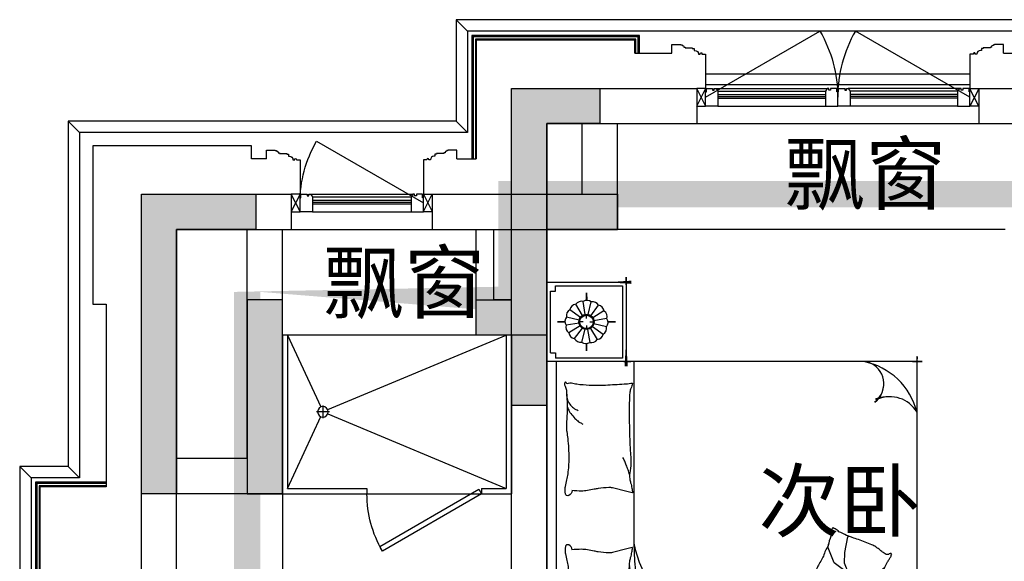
# Model space of a CAD drawing. Header units: millimetres. Extents: x 296296 to 297283, y 219875 to 220035.
# Tile 134 of 256: x 296855.63 to 296861.22, y 220018.97 to 220022.04. Entities that reach past the tile are written whole.
import ezdxf

# ---------------------------------------------------------------- set-up
doc = ezdxf.new("R2010")
doc.units = ezdxf.units.MM
doc.linetypes.add('185洋房-边套（报建版）-旧规$0$洋房户型$0$CONTINOUS', pattern=[0])
doc.linetypes.add('185洋房-边套（报建版）-旧规$0$洋房户型$0$XU-140-SF-N1$0$DASH', pattern=[0.35, 0.25, -0.1])
doc.layers.add('面积-计容-住宅-1', color=1, linetype='Continuous', lineweight=0)
doc.styles.get("Standard").update_dxf_attribs({"font": 'arial.ttf'})

# ---------------------------------------------------------------- blocks, each defined once
blk = doc.blocks.new('wy53eu64i765i57i78i')
for points in [[(952174.854933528, 192158.4376811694), (952174.854933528, 191558.4369128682), (951774.8551960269, 191558.4369128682), (951774.8551350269, 191758.4376811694), (951974.8548928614, 191758.4376811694), (951974.854811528, 192358.4376811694), (952574.855165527, 192358.4376835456), (952574.855165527, 192158.4376835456)], [(950474.8552037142, 190658.4377331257), (950674.8552037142, 190658.4377331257), (950674.8552037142, 191758.4377331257), (950474.8552037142, 191758.4377331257)]]:
    blk.add_hatch(color=253).paths.add_polyline_path(points)
at = {"color": 253}
for points in [[(952174.854933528, 192158.4376811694), (952174.854933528, 191558.4369128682), (951774.8551960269, 191558.4369128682), (951774.8551350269, 191758.4376811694), (951974.8548928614, 191758.4376811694), (951974.854811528, 192358.4376811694), (952574.855165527, 192358.4376835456), (952574.855165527, 192158.4376835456), (952174.854933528, 192158.4376811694)], [(950474.8552037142, 190658.4377331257), (950674.8552037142, 190658.4377331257), (950674.8552037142, 191758.4377331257), (950474.8552037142, 191758.4377331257)]]:
    blk.add_lwpolyline(points, close=True, dxfattribs=at)
blk = doc.blocks.new('sayea5yuteaytuytrauyt')
h = blk.add_hatch()
h.set_pattern_fill('钢筋混凝土', color=253, scale=100)
h.set_pattern_definition([(45, (0, 0), (-176.7766952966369, 176.7766952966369), []), (49.99999999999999, (0, 0), (717.2601826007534, -62.75213498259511), [75, -825]), (355, (0, 0), (-138.751333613, 752.1921337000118), [60, -660]), (100.4514, (59.77168, -5.22934), (578.5093817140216, 689.4395420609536), [63.74019000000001, -701.142112]), (46.1842, (0, 200), (1067.241048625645, -165.5190143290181), [112.5, -1237.5]), (96.63560000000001, (88.936745, 186.206693), (934.6627055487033, 974.1178709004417), [95.610288, -1051.713]), (351.1842, (0, 200), (934.6619451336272, 974.1186009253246), [90, -990]), (21, (100, 150), (596.9070521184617, -402.6188906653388), [75, -825]), (326.0000000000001, (100, 150), (243.3153319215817, 725.150045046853), [60, -660]), (71.4514, (149.742233, 116.448394), (840.22262858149, 322.5304967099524), [63.74019000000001, -701.142112]), (37.5, (0, 0), (12.15985531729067, 332.8938538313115), [0, -652, 0, -670, 0, -662.5]), (7.5, (0, 0), (263.0695374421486, 394.4117118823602), [0, -382, 0, -637, 0, -252.5]), (327.5, (-223, 0), (533.822436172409, -22.55487173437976), [0, -250, 0, -780, 0, -1035]), (317.5, (-323, 0), (583.1861693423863, 100.1049823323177), [0, -325, 0, -518, 0, -735])])
h.paths.add_polyline_path([(1007424.854593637, 89058.43775986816), (1007424.854593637, 87258.43856486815), (1007174.854593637, 87258.43856486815), (1007174.854593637, 89058.43775986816)])
h.paths.add_polyline_path([(1021574.855280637, 89058.43775986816), (1021574.855280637, 87258.43856486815), (1021324.855280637, 87258.43856486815), (1021324.855280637, 89058.43775986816)])
h.paths.add_polyline_path([(989374.8548266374, 89058.43775186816), (989374.8548266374, 87258.43815686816), (989124.8548266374, 87258.43815686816), (989124.8548266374, 89058.43775186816)])
h.paths.add_polyline_path([(1039624.855051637, 89058.43775186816), (1039624.855051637, 87258.43815686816), (1039374.855051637, 87258.43815686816), (1039374.855051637, 89058.43775186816)])
h.paths.add_polyline_path([(1014474.854936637, 87858.43815686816), (1014474.854936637, 84858.43816086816), (1014274.854936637, 84858.43816086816), (1014274.854936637, 87858.43815686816)])
h.paths.add_polyline_path([(1044574.854944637, 92958.43692786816), (1044574.854944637, 91158.43691286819), (1044374.854944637, 91158.43691286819), (1044374.854944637, 92758.43691286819), (1044074.854822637, 92758.43691286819), (1044074.854822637, 92958.43691286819)])
h.paths.add_polyline_path([(984374.8549336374, 92758.43691286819), (984374.8549336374, 91158.43691286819), (984174.8549336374, 91158.43691286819), (984174.8548116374, 92958.43691286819), (984674.8550556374, 92958.43691286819), (984674.8550556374, 92758.43691286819)])
h.paths.add_polyline_path([(1027974.850721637, 92758.43691286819), (1027974.850721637, 91258.40206186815), (1027774.850721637, 91258.40206186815), (1027774.850721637, 92958.43691286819), (1028324.850721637, 92958.43691286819), (1028324.850721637, 92758.43691286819)])
h.paths.add_polyline_path([(1000974.859155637, 92958.43691286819), (1000974.859155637, 91258.40206186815), (1000774.859155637, 91258.40206186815), (1000774.859155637, 92758.43691286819), (1000424.859155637, 92758.43691286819), (1000424.859155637, 92958.43691286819)])
h.paths.add_polyline_path([(1033174.859613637, 92958.43691286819), (1033174.859613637, 91258.40205786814), (1032974.859613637, 91258.40205786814), (1032974.859613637, 92758.43691286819), (1032624.859613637, 92758.43691286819), (1032624.859613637, 92958.43691286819)])
h.paths.add_polyline_path([(995774.8502636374, 92758.43691286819), (995774.8502636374, 91258.40205786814), (995574.8502636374, 91258.40205786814), (995574.8502636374, 92958.43691286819), (996124.8502636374, 92958.43691286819), (996124.8502636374, 92758.43691286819)])
h.paths.add_polyline_path([(1014874.854936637, 80258.43772586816), (1014874.854936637, 80058.43772586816), (1014274.854936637, 80058.43772586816), (1014274.854936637, 81858.43772586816), (1014474.854936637, 81858.43772586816), (1014474.854936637, 80258.43772586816)])
h.paths.add_polyline_path([(1046674.855165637, 92358.43775186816), (1046674.855165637, 90658.43777086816), (1046474.855165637, 90658.43777086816), (1046474.855165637, 92158.43775186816), (1046024.855051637, 92158.43775186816), (1046024.855051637, 92358.43775186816)])
h.paths.add_polyline_path([(982274.8547116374, 92158.43775186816), (982274.8547116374, 90658.43777086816), (982074.8547116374, 90658.43777086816), (982074.8547116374, 92358.43775186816), (982724.8548266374, 92358.43775186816), (982724.8548266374, 92158.43775186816)])
h.paths.add_polyline_path([(1042874.855566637, 80058.43772586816), (1042874.855604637, 79458.43791586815), (1042074.855596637, 79458.43791586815), (1042074.855596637, 79658.43791586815), (1042674.855566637, 79658.43791586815), (1042674.855528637, 80258.43772586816), (1043624.855539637, 80258.43772586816), (1043624.855539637, 80058.43772586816)])
h.paths.add_polyline_path([(1010674.855341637, 80058.43772586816), (1010674.855379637, 79458.43791586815), (1009874.855367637, 79458.43791586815), (1009874.855367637, 79658.43791586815), (1010474.855341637, 79658.43791586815), (1010474.855303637, 80258.43772586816), (1011424.855310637, 80258.43772586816), (1011424.855310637, 80058.43772586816)])
h.paths.add_polyline_path([(1018874.854505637, 79658.43791586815), (1018874.854505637, 79458.43791586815), (1018074.854498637, 79458.43791586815), (1018074.854536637, 80058.43772586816), (1017324.854563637, 80058.43772586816), (1017324.854563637, 80258.43772586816), (1018274.854536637, 80258.43773286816), (1018274.854536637, 79658.43791586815)])
h.paths.add_polyline_path([(986674.8542806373, 79658.43791586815), (986674.8542806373, 79458.43791586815), (985874.8542736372, 79458.43791586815), (985874.8543116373, 80058.43772586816), (985124.8543376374, 80058.43772586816), (985124.8543376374, 80258.43772586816), (986074.8543116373, 80258.43773286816), (986074.8543116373, 79658.43791586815)])
h.paths.add_polyline_path([(1016574.855280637, 92758.43691286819), (1016574.855280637, 91158.43691286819), (1016374.855280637, 91158.43691286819), (1016374.855280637, 92158.43775186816), (1016074.855051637, 92158.43775186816), (1016074.855051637, 92358.43775186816), (1016374.855280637, 92358.43775186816), (1016374.855280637, 92958.43691286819), (1016874.855280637, 92958.43691286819), (1016874.855280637, 92758.43691286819)])
h.paths.add_polyline_path([(1012374.854593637, 92158.43775186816), (1012374.854593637, 91158.43691286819), (1012174.854593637, 91158.43691286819), (1012174.854593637, 92758.43691286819), (1011874.854593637, 92758.43691286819), (1011874.854593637, 92958.43691286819), (1012374.854593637, 92958.43691286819), (1012374.854593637, 92358.43775186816), (1012674.854826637, 92358.43775186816), (1012674.854826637, 92158.43775186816)])
h.paths.add_polyline_path([(1031699.854631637, 87258.43614286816), (1031699.854631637, 86658.43778686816), (1029249.854215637, 86658.43778686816), (1029249.854215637, 87258.43614286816), (1029449.854215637, 87258.43614286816), (1029449.854215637, 86858.43778286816), (1031499.854631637, 86858.43778286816), (1031499.854631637, 87258.43614286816)])
h.paths.add_polyline_path([(999499.8556616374, 87258.43614286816), (999499.8556616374, 86658.43778686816), (997049.8552426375, 86658.43778686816), (997049.8552426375, 87258.43614286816), (997249.8552426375, 87258.43614286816), (997249.8552426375, 86858.43778286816), (999299.8556616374, 86858.43778286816), (999299.8556616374, 87258.43614286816)])
h.paths.add_polyline_path([(1029449.854215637, 89158.43772886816), (1029449.854215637, 88743.43829786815), (1029249.854215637, 88743.43829786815), (1029249.854215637, 89358.43772886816), (1031699.854631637, 89358.43772886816), (1031699.854631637, 88743.43913286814), (1031499.854631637, 88743.43913286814), (1031499.854631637, 89158.43772886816)])
h.paths.add_polyline_path([(999499.8556616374, 89358.43772886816), (999499.8556616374, 88743.43829786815), (999299.8556616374, 88743.43829786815), (999299.8556616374, 89158.43772886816), (997249.8552426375, 89158.43772886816), (997249.8552426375, 88743.43913286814), (997049.8552426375, 88743.43913286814), (997049.8552426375, 89358.43772886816)])
h.paths.add_polyline_path([(1026174.845110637, 92958.43691286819), (1026174.845110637, 90058.43717586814), (1025974.845110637, 90058.43717586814), (1025974.845110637, 92758.43691286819), (1025574.850809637, 92758.43691286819), (1025574.850809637, 92958.43691286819)])
h.paths.add_polyline_path([(1002774.864763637, 92758.43691286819), (1002774.864763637, 90058.43717586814), (1002574.864763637, 90058.43717586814), (1002574.864763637, 92958.43691286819), (1003174.859068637, 92958.43691286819), (1003174.859068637, 92758.43691286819)])
h.paths.add_polyline_path([(993974.8547306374, 92958.43691686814), (993974.8547306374, 90058.44779286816), (993774.8547306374, 90058.44779286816), (993774.8547306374, 92758.43691286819), (993374.8515306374, 92758.43691286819), (993374.8515306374, 92958.43691286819)])
h.paths.add_polyline_path([(1034974.855142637, 92758.43691286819), (1034974.855142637, 90058.44779286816), (1034774.855142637, 90058.44779286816), (1034774.855142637, 92958.43691686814), (1035374.858343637, 92958.43691286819), (1035374.858343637, 92758.43691286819)])
h.paths.add_polyline_path([(1046674.855165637, 83408.43776386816), (1046674.855165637, 80058.43772586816), (1046074.855165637, 80058.43772586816), (1046074.855165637, 80258.43772586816), (1046474.855165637, 80258.43772586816), (1046474.855165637, 83408.43776386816)])
h.paths.add_polyline_path([(982674.8547116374, 80258.43772586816), (982674.8547116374, 80058.43772586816), (982074.8547116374, 80058.43772586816), (982074.8547116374, 83408.43776386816), (982274.8547116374, 83408.43776386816), (982274.8547116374, 80258.43772586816)])
h.paths.add_polyline_path([(1001674.854280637, 89358.43772886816), (1001674.854280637, 86658.43778686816), (1001474.854280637, 86658.43778686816), (1001474.854280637, 89158.43772886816), (1000774.859155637, 89158.43772886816), (1000774.859155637, 89358.43772886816)])
h.paths.add_polyline_path([(1027274.855596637, 89158.43772886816), (1027274.855596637, 86658.43778686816), (1027074.855596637, 86658.43778686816), (1027074.855596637, 89358.43772886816), (1027974.850721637, 89358.43772886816), (1027974.850721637, 89158.43772886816)])
h.paths.add_polyline_path([(995074.8548266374, 89158.43772886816), (995074.8548266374, 86658.43778686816), (994874.8548266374, 86658.43778686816), (994874.8548266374, 89358.43772886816), (995774.8502636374, 89358.43772886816), (995774.8502636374, 89158.43772886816)])
h.paths.add_polyline_path([(1033874.855051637, 89358.43772886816), (1033874.855051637, 86658.43778686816), (1033674.855051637, 86658.43778686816), (1033674.855051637, 89158.43772886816), (1032974.859613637, 89158.43772886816), (1032974.859613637, 89358.43772886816)])
h.paths.add_polyline_path([(989374.8548266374, 92958.43691286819), (989374.8548266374, 92158.43691286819), (988974.8548266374, 92158.43691286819), (988974.8548266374, 92958.43691286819)])
h.paths.add_polyline_path([(1007574.854593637, 92958.43691286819), (1007574.854593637, 92158.43691286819), (1007174.854593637, 92158.43691286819), (1007174.854593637, 92958.43691286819)])
h.paths.add_polyline_path([(995074.8548266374, 79658.43738986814), (995074.8548266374, 79258.43738986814), (994374.8548266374, 79258.43738986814), (994374.8548266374, 79658.43738986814)])
h.paths.add_polyline_path([(1002174.854280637, 79658.43738986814), (1002174.854280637, 79258.43738986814), (1001474.854280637, 79258.43738986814), (1001474.854280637, 79658.43738986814)])
h.paths.add_polyline_path([(1027274.855596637, 79658.43738986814), (1027274.855596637, 79258.43738986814), (1026574.855596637, 79258.43738986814), (1026574.855596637, 79658.43738986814)])
h.paths.add_polyline_path([(1034374.855051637, 79658.43738986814), (1034374.855051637, 79258.43738986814), (1033674.855051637, 79258.43738986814), (1033674.855051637, 79658.43738986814)])
h.paths.add_polyline_path([(1039774.855051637, 92958.43691286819), (1039774.855051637, 92158.43691286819), (1039374.855051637, 92158.43691286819), (1039374.855051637, 92958.43691286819)])
h.paths.add_polyline_path([(1021574.855280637, 92958.43691286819), (1021574.855280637, 92158.43691286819), (1021174.855280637, 92158.43691286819), (1021174.855280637, 92958.43691286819)])
at = {"color": 253}
for points in [[(984374.8549336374, 92758.43691286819), (984374.8549336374, 91158.43691286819), (984174.8549336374, 91158.43691286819), (984174.8548116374, 92958.43691286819), (984674.8550556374, 92958.43691286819), (984674.8550556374, 92758.43691286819), (984374.8549336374, 92758.43691286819)], [(982274.8547116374, 92158.43775186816), (982274.8547116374, 90658.43777086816), (982074.8547116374, 90658.43777086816), (982074.8547116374, 92358.43775186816), (982724.8548266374, 92358.43775186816), (982724.8548266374, 92158.43775186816), (982274.8547116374, 92158.43775186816)]]:
    blk.add_lwpolyline(points, close=True, dxfattribs=at)
blk = doc.blocks.new('4uyh5uj6kj67j75rykjtuk7tsik76ykj')
at = {"color": 253}
for s, p in [('飘窗', (810721, 434306)), ('飘窗', (808105.0000000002, 433690)), ('次卧', (810575.5, 432449))]:
    blk.add_text(s, height=337.5886524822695, dxfattribs=at).set_placement(p)
blk = doc.blocks.new('185洋房-边套（报建版）-旧规$0$洋房户型$0$11A$C643C1FD2')
at = {"color": 253}
for points in [[(28.00162752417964, 342.6770962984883, -0.2633679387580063), (0.0515171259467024, 361.4657623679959, -0.494818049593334), (9.22300753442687, 380.2089987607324, -0.049224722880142), (26.89366485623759, 381.9528907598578, -0.0368308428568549), (50.53589313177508, 380.2089987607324, -0.0318926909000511), (88.513958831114, 372.0737317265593, 0.0357819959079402), (122.4282498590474, 365.0841070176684, 0.0329412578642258), (212.0899194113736, 359.1705537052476, 0.0265644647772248), (323.3170857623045, 365.0841070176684, 0.0179054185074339), (360.8313586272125, 370.4487565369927, -0.0333974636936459), (381.0393698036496, 372.7026747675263, -0.0320396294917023), (418.1219118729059, 371.9701745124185, 0.018441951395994), (482.4437609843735, 368.9494421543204, 0.0108372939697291), (547.20722402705, 369.7023622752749, 0.0146238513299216), (595.1154809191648, 372.7026747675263, 0.1112493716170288), (617.6622878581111, 380.009099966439, -0.1537083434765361), (634.5505437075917, 383.9622313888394, -0.0764444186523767), (641.9869964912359, 382.2391803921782, -0.215512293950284), (643.9398537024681, 380.2089987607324, -0.5858582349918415), (641.2773915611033, 377.1638927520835, 0.3634893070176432), (636.428366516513, 374.5792910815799, 0.1917162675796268), (636.3710470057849, 363.0441536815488, -0.1296753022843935), (638.3061893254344, 346.4303289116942, -0.0173502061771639), (635.3064320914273, 329.6262630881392, 0.0193256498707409), (632.6727208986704, 314.5282753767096, 0.0188175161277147), (626.0583722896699, 246.1461785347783, 0.0218280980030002), (625.1612337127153, 186.9199199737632, 0.0062041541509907), (626.5468691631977, 153.0692459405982, 0.0019630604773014), (632.6727208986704, 46.17539165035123, 0.0283408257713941), (636.9498540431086, 10.04676229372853, -0.1170135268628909), (636.428366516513, 1.137023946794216, -0.3660599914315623), (634.9992988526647, 0.2057491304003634, -0.0397304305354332), (621.4055880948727, 3.013640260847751, -0.0483088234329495), (607.6671159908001, 8.49546699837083, 0.0629807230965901), (596.9933037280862, 12.39658056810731, 0.0405796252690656), (573.5959727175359, 15.7771522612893, 0.0143450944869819), (506.85604535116, 18.02642949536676, 0.0054844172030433), (381.4113608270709, 17.27782013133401, 0.0071527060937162), (285.2684470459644, 14.27319686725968, 0.0087615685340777), (242.7241944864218, 11.586396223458, -0.0081531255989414), (197.0090114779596, 8.643489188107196, -0.062510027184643), (139.879690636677, 13.04411358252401, 0.078669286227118), (94.29284231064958, 15.08410701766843, 0.0478250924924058), (71.93141105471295, 10.36764307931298, -0.0344939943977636), (41.1465831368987, 3.013640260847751, -0.0235713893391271), (15.81139786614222, -8.1299222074e-06, -0.5102284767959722), (14.85667191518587, 1.137023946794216), (22.36815910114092, 31.16260241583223), (43.02460189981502, 113.7327313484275, 0.0730409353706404), (44.97563112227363, 133.3135636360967, 0.0233051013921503), (39.26876032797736, 194.4262439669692, 0.0182988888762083), (35.19884174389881, 217.2706755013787, -0.0109698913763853), (27.85368260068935, 255.2657693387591, -0.0422811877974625), (24.94686314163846, 289.579173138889, -0.0272005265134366), (27.85368260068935, 342.9727865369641)], [(501.8616993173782, 368.8804882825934, 0.0278421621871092), (478.0799251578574, 358.2673156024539, 0.0486850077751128), (465.5431597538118, 350.1835615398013, 0.0236664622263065), (437.6198862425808, 325.8245057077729, 0.0312234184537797), (418.5966097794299, 305.1453350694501, 0.0468009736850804), (413.4886008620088, 297.4792006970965, 0.023190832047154), (405.4516541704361, 280.7496055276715)], [(583.8483481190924, 374.5792910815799, 0.0881531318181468), (549.3185234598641, 371.0355364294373, 0.0881531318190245), (518.1231781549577, 355.8132692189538, 0.0775471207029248), (496.4769416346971, 334.2011149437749, 0.077547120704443), (482.4437609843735, 307.0218101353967)], [(118.3913605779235, 15.79728258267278, 0.0097294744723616), (145.6801728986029, 24.82911724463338, 0.009729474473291), (172.5969230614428, 34.91583502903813, 0.0079705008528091), (194.3418602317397, 43.95450188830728, 0.0079705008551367), (215.7876314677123, 53.68171564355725)]]:
    blk.add_lwpolyline(points, format="xyb", dxfattribs=at)
blk = doc.blocks.new('185洋房-边套（报建版）-旧规$0$洋房户型$0$11A$C5A527934')
at = {"color": 253}
for p, q in [((122.7863028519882, 492.3297854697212), (194.0422210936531, 398.7701386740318)), ((469.082148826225, 493.1734273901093), (467.2889541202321, 399.6312042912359)), ((194.0422210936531, 398.7701386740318), (261.6452530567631, 281.4336128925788)), ((347.0384173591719, 320.5457457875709), (364.8287260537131, 400.5479455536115)), ((467.2889541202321, 399.6312042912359), (490.5114477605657, 289.7861020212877)), ((592.6898554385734, 326.9167924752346), (677.8384109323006, 360.9532905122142)), ((677.8384109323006, 360.9532905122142), (699.5126560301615, 357.8590980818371)), ((261.6452530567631, 281.4336128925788), (277.656460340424, 231.6545115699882)), ((329.248285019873, 268.9888375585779), (347.0384173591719, 320.5457457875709)), ((490.5114477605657, 289.7861020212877), (530.7634408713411, 243.3727071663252)), ((530.7634408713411, 243.3727071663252), (592.6898554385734, 326.9167924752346)), ((69.51041293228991, 247.6549006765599), (37.09750266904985, 229.6184736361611)), ((162.0198065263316, 260.0996760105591), (69.51041293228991, 247.6549006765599)), ((277.656460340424, 231.6545115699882), (162.0198065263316, 260.0996760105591)), ((277.656460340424, 231.6545115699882), (233.1808649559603, 174.7640555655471)), ((277.656460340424, 231.6545115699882), (329.248285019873, 268.9888375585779)), ((277.656460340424, 231.6545115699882), (288.2512753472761, 146.9533973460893)), ((363.562474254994, 226.3543945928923), (318.6659118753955, 193.8651198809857)), ((530.7634408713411, 243.3727071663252), (363.562474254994, 226.3543945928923)), ((530.7634408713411, 243.3727071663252), (502.8965543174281, 169.1111991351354)), ((530.7634408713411, 243.3727071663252), (591.1416068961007, 268.1265008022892)), ((591.1416068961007, 268.1265008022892), (653.0678451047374, 265.0323083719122)), ((653.0678451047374, 265.0323083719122), (741.3128976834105, 249.5610920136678)), ((741.3128976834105, 249.5610920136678), (744.2826452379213, 243.7632998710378)), ((233.1808649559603, 174.7640555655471), (174.4729873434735, 132.0963089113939)), ((318.6659118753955, 193.8651198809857), (307.8287011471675, 186.1295117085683)), ((502.8965543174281, 169.1111991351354), (521.4744786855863, 94.8498182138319)), ((174.4729873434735, 132.0963089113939), (90.85874809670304, 132.0963089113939)), ((289.9070901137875, 133.7158508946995), (300.5571840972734, 48.57280439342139)), ((521.4744786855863, 94.8498182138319), (569.7114051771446, 38.53747242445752))]:
    blk.add_line(p, q, dxfattribs=at)
blk.add_lwpolyline([(405.0356356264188, 391.5003112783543, -0.0256263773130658), (394.5934741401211, 394.0405346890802, -0.0108003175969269), (278.209239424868, 431.5106167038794, -0.0045599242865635), (199.4338971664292, 459.5707737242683, -0.0112502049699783), (167.8769151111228, 471.9491266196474, -0.0693939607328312), (150.9364112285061, 481.9861399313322, 0.0797562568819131), (135.9971100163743, 490.4264496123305, 0.1063994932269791), (122.7863028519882, 492.3297854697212, 0.3286420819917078), (119.1773717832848, 489.2655320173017, 0.2995467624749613), (121.3153486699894, 483.4137400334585, -0.1899166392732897), (126.2542959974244, 475.4833428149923, -0.0335175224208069), (127.3176843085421, 466.2475801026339, -0.0756271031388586), (126.8906863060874, 462.1304654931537, -0.0534886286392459), (124.2209201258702, 455.063051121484, -0.0178378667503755), (113.3135905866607, 435.2732662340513, -0.0383935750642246), (97.84424402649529, 413.4275901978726, 0.0595290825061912), (88.45066338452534, 398.9000875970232, 0.0359425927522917), (78.95537845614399, 375.3470172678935, 0.011245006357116), (55.85925023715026, 297.6302435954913, 0.0062027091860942), (46.61283075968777, 262.009805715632, -0.010783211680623), (41.10622010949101, 241.5682398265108, -0.0194848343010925), (37.09750266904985, 229.6184736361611, -0.0050616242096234), (19.43351800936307, 184.4461909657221, -0.1013919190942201), (4.367418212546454, 161.6979340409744, 0.2237680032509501), (2.24386440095e-05, 149.6127858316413, 0.2555795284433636), (2.805489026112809, 145.4583129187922, 0.0815627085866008), (16.92475666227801, 140.8788286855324, 0.0718052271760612), (32.32184490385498, 140.7632261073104, -0.0699853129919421), (48.11559286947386, 140.7018463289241, -0.0354599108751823), (101.6783004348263, 129.0320565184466, -0.0294323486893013), (163.8247328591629, 106.7504570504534, -0.0015539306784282), (193.8273851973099, 93.84524431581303, 0.0015200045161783), (224.4987916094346, 80.64991030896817, 0.004735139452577), (256.237719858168, 67.46336765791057, -0.0038204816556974), (295.604757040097, 51.19196171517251, -0.2960011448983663), (315.3198151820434, 22.10359100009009, 0.6497743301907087), (334.6137799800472, 13.98520612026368, 0.0231899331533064), (338.6621444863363, 18.15789371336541, -0.0288000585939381), (341.960333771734, 21.48196777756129, -0.0057266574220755), (347.8876233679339, 26.68343014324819, 0.0043580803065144), (355.6948428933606, 33.49688085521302, 0.0275279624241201), (370.9950301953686, 48.67188713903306, 0.0462141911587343), (378.6929041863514, 58.96571177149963, 0.194121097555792), (381.2113511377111, 73.97301234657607, -0.1337189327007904), (382.2652226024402, 95.61669339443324, -0.0057790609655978), (388.9653815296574, 115.431317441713, -0.0088817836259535)], format="xyb", dxfattribs=at)
blk.add_lwpolyline([(770.2698468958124, 299.0561550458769, 0.1013919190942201), (787.0352203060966, 320.5827156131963, -0.2237680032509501), (792.3160632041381, 332.2975630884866, -0.2555795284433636), (789.8372789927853, 336.6548462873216, -0.0815627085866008), (776.1105519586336, 342.3030636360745, -0.0718052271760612), (760.7676185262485, 343.5984725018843, 0.0699853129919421), (745.0250362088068, 344.8702209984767, 0.0354599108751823), (692.5143547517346, 360.6111221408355, 0.0294323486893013), (632.2585668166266, 387.5905357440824, 0.0015539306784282), (603.3333250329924, 402.757409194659, -0.0015200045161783), (573.7635334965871, 418.2648087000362, -0.004735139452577), (543.1286866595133, 433.8452654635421, 0.0038204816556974), (505.1246174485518, 453.0861851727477, 0.2960011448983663), (487.6971029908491, 483.6000929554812, 0.265444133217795), (469.082148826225, 493.1734273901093, -0.0231899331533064), (464.7258680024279, 489.3233112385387, 0.0288000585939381), (461.1825995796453, 486.2618132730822, 0.0057266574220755), (454.8740680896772, 481.5299634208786, -0.0043580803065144), (446.5675822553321, 475.3349589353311, -0.0275279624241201), (430.149279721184, 461.3773126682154, -0.0462141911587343), (421.6850562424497, 451.7037915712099, -0.194121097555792), (418.0237477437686, 436.9336708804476, 0.1337189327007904), (415.3140452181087, 415.4344363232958, 0.0115049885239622), (398.5551213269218, 377.3189803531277, 0.0088817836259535), (374.8533441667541, 328.8747350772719, 0.0124257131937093), (341.4359616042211, 267.358714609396, -0.0336123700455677), (330.0450882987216, 244.0923795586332), (309.3242681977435, 193.4073047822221), (293.3396342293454, 154.3073867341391, 0.2243410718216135), (280.2644931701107, 142.336453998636, -0.7227715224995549), (280.1118582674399, 134.362428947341, -0.1035130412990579), (283.475598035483, 133.9159818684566, 0.0534647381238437), (289.9907356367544, 133.7042395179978, 0.0301092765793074), (310.7412826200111, 129.5083340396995, -0.0314364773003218), (330.6279829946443, 125.5419687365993, -0.0532399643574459), (344.2355694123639, 125.1658530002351, 0.0551795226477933), (357.3661006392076, 124.7520930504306, 0.0562710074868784), (380.1486569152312, 118.8334074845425, 0.0108003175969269), (493.3185365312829, 72.55300682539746, 0.0045599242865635), (569.7114051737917, 38.53747242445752, 0.0112502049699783), (600.2267866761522, 23.7767736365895, 0.0693939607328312), (616.3481453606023, 12.47084147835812, -0.0797562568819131), (630.5965715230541, 2.91030277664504, -0.1063994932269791), (643.622630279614, -7.6228861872e-06, -0.3286420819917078), (647.45581179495, 2.778616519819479, -0.2995467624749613), (645.7726487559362, 8.777064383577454, 0.1899166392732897), (641.4560746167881, 17.06268979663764, 0.0335175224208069), (641.103711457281, 26.35278924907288, 0.0756271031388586), (641.8450193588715, 30.42506412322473, 0.0534886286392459), (645.0486305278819, 37.26705745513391, 0.0178378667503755), (657.4407085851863, 56.16260785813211, 0.0383935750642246), (674.5389620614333, 76.75833489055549, -0.0595290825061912), (685.0184041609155, 90.52310813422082, -0.0359425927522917), (696.2910374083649, 113.2791029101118, -0.011245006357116), (725.2760093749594, 188.9969967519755, -0.0062027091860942), (737.2254412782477, 223.8039349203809, 0.010783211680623), (744.2826452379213, 243.7632998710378, 0.0194848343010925), (749.1954882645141, 255.370655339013, 0.0050616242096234)], format="xyb", close=True, dxfattribs=at)
blk = doc.blocks.new('185洋房-边套（报建版）-旧规$0$洋房户型$0$11cdx床头灯2.0')
at = {"color": 253}
for p, q in [((-6.675826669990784, 42.33230819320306), (-18.26673075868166, 115.8317782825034)), ((0, 121.9930754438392), (0, 164.8358911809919)), ((10.03221337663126, 41.66468136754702), (27.45064381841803, 114.0049844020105)), ((-34.65398450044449, 25.21293987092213), (-94.82196508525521, 68.98890669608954)), ((-22.36753262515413, 36.55522483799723), (-61.20316116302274, 100.0242339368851)), ((25.21293987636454, 34.65398449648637), (68.98890671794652, 94.82196510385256)), ((36.55522483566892, 22.36753262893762), (100.0242339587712, 61.20316118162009)), ((-121.9930754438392, 0), (-164.8358911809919, 0)), ((-41.66468137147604, 10.0322133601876), (-114.0049843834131, 27.45064379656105)), ((-19.46074865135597, 0), (-38.24746614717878, 0)), ((0, 19.46074865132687), (0, 38.24746614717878)), ((19.46074865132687, 0), (38.24746614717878, 0)), ((42.33230819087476, 6.675826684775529), (115.8317783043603, 18.26673077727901)), ((121.9930754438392, 0), (164.8358911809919, 0)), ((-42.33230818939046, -6.675826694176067), (-115.831778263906, -18.26673078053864)), ((-36.55522482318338, -22.36753264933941), (-100.0242339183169, -61.20316118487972)), ((-25.21293984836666, -34.65398451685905), (-68.9889066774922, -94.82196510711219)), ((-27.26200928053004, -114.0502396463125), (-9.963274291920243, -41.68122052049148)), ((0, -19.46074865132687), (0, -38.24746614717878)), ((18.72336690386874, -113.8760766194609), (6.952890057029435, -42.28768495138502)), ((62.58618011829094, -99.16473352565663), (22.87297582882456, -36.24110863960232)), ((34.65398451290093, -25.21293985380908), (96.00410843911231, -67.33413310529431)), ((41.66468137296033, -10.03221335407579), (114.3802456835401, -25.8424789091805)), ((0, -121.9930754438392), (0, -164.8358911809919))]:
    blk.add_line(p, q, dxfattribs=at)
for points in [[(0, 164.8358911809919), (0, 121.9930754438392)], [(-164.8358911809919, 0), (-121.9930754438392, 0)], [(164.8358911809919, 0), (122.0982539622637, -1.711093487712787)], [(0, -164.8358911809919), (0, -121.9930754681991)]]:
    blk.add_lwpolyline(points, dxfattribs=at)
for radius in [42.85546614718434, 38.24746614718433]:
    blk.add_circle((0, 0), radius, dxfattribs=at)
for centre, start, end in [((-28.32740078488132, 77.05201628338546), 75.48094052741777, 145.0444984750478), ((3.315424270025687, 82.02720775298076), 52.98094052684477, 122.5444984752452), ((34.45350603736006, 74.51450042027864), 30.48094052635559, 100.0444984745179), ((-74.51450040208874, 34.45350601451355), 120.4809405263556, 190.0444984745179), ((-55.65763585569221, 60.34635381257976), 97.98094052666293, 167.5444984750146), ((60.34635383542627, 55.6576358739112), 7.980940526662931, 77.54449847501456), ((77.05201630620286, 28.32740080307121), 345.4809405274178, 55.04449847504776), ((-82.02720773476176, 3.315424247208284), 142.9809405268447, 212.5444984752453), ((82.02720777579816, -3.315424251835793), 322.9809405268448, 32.54449847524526), ((-77.05201626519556, -28.32740080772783), 165.4809405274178, 235.0444984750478), ((74.51450044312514, -34.45350601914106), 300.4809405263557, 10.04449847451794), ((-60.34635379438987, -55.65763587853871), 187.9809405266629, 257.5444984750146), ((-34.45350599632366, -74.51450042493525), 210.4809405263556, 280.044498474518), ((28.32740082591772, -77.05201628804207), 255.4809405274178, 325.0444984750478), ((55.65763589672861, -60.34635381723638), 277.9809405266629, 347.5444984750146), ((-3.31542422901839, -82.02720775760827), 232.9809405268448, 302.5444984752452)]:
    blk.add_arc(centre, 40.1031497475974, start, end, dxfattribs=at)
blk = doc.blocks.new('*U1093')
at = {"color": 253}
for p, q in [((-900, 0), (-1350, 0)), ((-1350, 0), (-1350, -450)), ((-1350, 0), (1350, 0)), ((900, 0), (-900, 0)), ((-900, 0), (-900, -2100)), ((-900, -450), (-900, 0)), ((900, -2100), (900, 0)), ((900, -450), (900, 0)), ((900, 0), (1350, 0)), ((1350, 0), (1350, -450)), ((-1330, -50), (-1330, -430)), ((-920, -430), (-920, -50)), ((900, -52.37141133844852), (-900, -52.37141133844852)), ((920, -430), (920, -50)), ((1330, -50), (1330, -430)), ((-1330, -430), (-920, -430)), ((1330, -430), (920, -430)), ((-1350, -450), (-900, -450)), ((1350, -450), (900, -450)), ((-900, -2100), (900, -2100))]:
    blk.add_line(p, q, dxfattribs=at)
at = {"color": 253, "linetype": '185洋房-边套（报建版）-旧规$0$洋房户型$0$CONTINOUS', "ltscale": 2.5}
blk.add_line((900, -494.0539780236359), (-129.6384496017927, -493.6936342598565), dxfattribs=at)
at = {"color": 253}
for points in [[(-1300, -20), (-1300, -50), (-1330, -50)], [(-950, -20), (-1300, -20)], [(-950, -20), (-950, -50), (-920, -50)], [(950, -20), (950, -50), (920, -50)], [(950, -20), (1300, -20)], [(1300, -20), (1300, -50), (1330, -50)]]:
    blk.add_lwpolyline(points, dxfattribs=at)
for points in [[(-1350, -332.5829230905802, 0, 18, 0), (-1350, -478.5486145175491, 10, 10, 0)], [(1350, -332.5829230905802, 0, 18, 0), (1350, -478.5486145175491, 10, 10, 0)], [(-900, -349.7433749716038, 0, 10, 0), (-900, -477.732901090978, 10, 10, 0)], [(900, -349.7433749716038, 0, 10, 0), (900, -477.732901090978, 10, 10, 0)], [(-1380.642982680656, -450, 10, 0, 0), (-1202.928873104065, -450, 10, 10, 0)], [(-873.3039343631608, -450, 18, 0, 0), (-1032.485541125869, -450, 10, 10, 0)], [(873.3039343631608, -450, 18, 0, 0), (1032.485541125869, -450, 10, 10, 0)], [(1380.642982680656, -450, 10, 0, 0), (1202.928873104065, -450, 10, 10, 0)], [(668.4798599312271, -1858.974266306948, 10, 0, 0.3742418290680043), (834.35406832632, -1895.367973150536, 10, 10, -2.215859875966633)], [(686.134763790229, -1863.698682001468, 10, 0, -0.1770186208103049), (693.2691898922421, -1995.667389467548, 10, 10, 2.215859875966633)], [(900, -1958.516598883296, 0, 10, 0), (900, -2130, 10, 10, 0)], [(-900, -2005.373558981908, 0, 10, 0), (-900, -2130, 10, 10, 0)], [(-658.2516379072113, -2100, 0, 10, 0), (-930, -2100, 10, 10, 0)], [(775.3735589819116, -2100, 0, 10, 0), (930, -2100, 10, 10, 0)]]:
    blk.add_lwpolyline(points, format="xyseb", dxfattribs=at)
at = {"color": 253, "linetype": '185洋房-边套（报建版）-旧规$0$洋房户型$0$CONTINOUS', "ltscale": 2.5}
for centre, radius, start, end in [((-128.8583196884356, -1775.735626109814), 1282.042229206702, 90.03486480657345, 126.977026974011), ((-10.6178487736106, -1124.520932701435), 641.9571511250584, 100.6846126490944, 154.0789214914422), ((515.9483600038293, -1720.672995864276), 391.6461517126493, 284.3565564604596, 348.6982700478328), ((773.9434106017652, -1781.829325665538), 129.6719098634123, 228.5450077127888, 346.4386693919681), ((519.1637179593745, -1944.946974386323), 181.3429785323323, 301.1833281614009, 22.206194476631)]:
    blk.add_arc(centre, radius, start, end, dxfattribs=at)
at = {"color": 253, "linetype": '185洋房-边套（报建版）-旧规$0$洋房户型$0$XU-140-SF-N1$0$DASH', "ltscale": 2.5}
blk.add_arc((-757.918790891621, -855.2302890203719), 175.8930122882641, 5.188406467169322, 143.8786841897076, dxfattribs=at)
at = {"color": 253, "xscale": -1}
for name, p in [('185洋房-边套（报建版）-旧规$0$洋房户型$0$11cdx床头灯2.0', (-1125, -225)), ('185洋房-边套（报建版）-旧规$0$洋房户型$0$11A$C643C1FD2', (-140.3062636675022, -485.6770544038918))]:
    blk.add_blockref(name, p, dxfattribs=at)
at = {"color": 253}
for name, p in [('185洋房-边套（报建版）-旧规$0$洋房户型$0$11A$C643C1FD2', (140.3062636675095, -485.6770544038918)), ('185洋房-边套（报建版）-旧规$0$洋房户型$0$11cdx床头灯2.0', (1125, -225)), ('185洋房-边套（报建版）-旧规$0$洋房户型$0$11A$C5A527934', (-835.6395401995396, -1956.163217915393))]:
    blk.add_blockref(name, p, dxfattribs=at)
blk = doc.blocks.new('*U1128')
at = {"color": 253}
for p, q in [((899.9999999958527, 0), (899.9999999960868, -1300.000000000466)), ((-4.1472958e-09, -30), (407.7429079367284, -217.4680036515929)), ((-4.1472958e-09, -30), (869.9999999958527, -30)), ((869.9999999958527, -30), (462.2570920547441, -217.4680036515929)), ((869.9999999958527, -30), (869.999999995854, -480)), ((434.9999999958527, -266.466442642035), (434.9999999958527, -193.5335573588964)), ((422.7242716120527, -257.3734632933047), (-3.9132525e-09, -1270.000000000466)), ((398.5335573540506, -230.0000000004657), (471.466442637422, -230.0000000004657)), ((447.2757283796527, -257.3734632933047), (869.9999999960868, -1270.000000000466)), ((869.999999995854, -480), (899.999999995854, -480)), ((869.999999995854, -1130), (899.999999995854, -1130)), ((869.9999999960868, -1130), (869.9999999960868, -1270.000000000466)), ((-4.1460832e-09, -1270.000000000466), (869.999999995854, -1270.000000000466)), ((-4.1460832e-09, -1300.000000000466), (899.999999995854, -1300.000000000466))]:
    blk.add_line(p, q, dxfattribs=at)
for points in [[(899.9999999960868, -1300.000000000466), (-4.1460832e-09, -1300.000000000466), (-4.1472958e-09, 0), (899.9999999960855, 0)], [(1199.01923788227, -552.0834875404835), (874.0192378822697, -1115), (899.999999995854, -1130), (1224.999999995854, -567.0834875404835)]]:
    blk.add_lwpolyline(points, close=True, dxfattribs=at)
blk.add_circle((434.9999999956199, -230.0000000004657), 30, dxfattribs=at)
blk.add_arc((899.9999999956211, -1130.000000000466), 649.9999999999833, 60.00000000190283, 90, dxfattribs=at)
blk = doc.blocks.new('185洋房-边套（报建版）-旧规')
at = {"color": 253, "linetype": 'Continuous'}
for p, q in [((2399.999993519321, 12800.00000593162), (2399.999993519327, 13200.00000567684)), ((2399.999993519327, 13200.00000567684), (2599.999993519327, 13200.00000567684)), ((2599.999993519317, 12600.00000593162), (2599.999993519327, 13200.00000567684)), ((2199.999993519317, 12800.00000593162), (2399.999993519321, 12800.00000593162)), ((2199.999993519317, 12800.00000593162), (2199.999993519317, 12600.00000593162)), ((500.0000000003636, 11299.99999973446), (500.0000000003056, 12600.00000027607)), ((500.0000000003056, 12600.00000027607), (700.0000000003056, 12600.00000027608)), ((700.0000000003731, 11099.99999973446), (700.0000000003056, 12600.00000027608)), ((1799.999999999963, 11999.99999973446), (1800.000000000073, 12600.00000001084)), ((1800.000000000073, 12600.00000001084), (1900.000000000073, 12600.00000001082)), ((1900.000000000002, 12199.99999973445), (1900.000000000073, 12600.00000001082)), ((2000.000000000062, 12199.99999973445), (2000.000000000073, 12600.00000026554)), ((2000.000000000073, 12600.00000026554), (2200.000000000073, 12600.00000026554)), ((2199.999993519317, 12600.00000593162), (2599.999993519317, 12600.00000593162)), ((2200.000000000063, 12100.00000026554), (2200.000000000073, 12600.00000026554)), ((2000.000000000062, 12199.99999973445), (1900.000000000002, 12199.99999973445)), ((2200, 8700.000000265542), (2200.000000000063, 12099.99999973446)), ((2000.000000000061, 11999.99999973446), (1799.999999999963, 11999.99999973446)), ((2000, 8700.000000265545), (2000.000000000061, 11999.99999973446)), ((500.0000000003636, 11299.99999973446), (100, 11299.99999973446)), ((100, 11099.99999973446), (100, 11299.99999973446)), ((700.0000000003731, 11099.99999973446), (100, 11099.99999973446))]:
    blk.add_line(p, q, dxfattribs=at)
at = {"color": 253}
for points in [[(4799.999993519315, 12600.00000593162), (2599.999993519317, 12600.00000593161)], [(1799.999999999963, 11999.99996795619), (700, 12000.00000000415)], [(699.9999737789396, 11099.99999973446), (700.0000000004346, 8800.000000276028)]]:
    blk.add_lwpolyline(points, dxfattribs=at)
at = {"color": 253, "rotation": 90}
blk.add_blockref('*U1093', (2199.999999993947, 10950.00000026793), dxfattribs=at)
at = {"color": 253, "extrusion": (0, 0, -1), "zscale": -1, "rotation": 270.0000016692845}
blk.add_blockref('*U1128', (-700, 12000), dxfattribs=at)
blk = doc.blocks.new('*U1413')
at = {"color": 253}
for points in [[(7970.00000050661, 814.9999839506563), (7970.00000050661, 899.9999839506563), (7900.00000050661, 899.9999839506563), (7900.00000050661, 819.9999839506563), (7905.00000050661, 819.9999839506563), (7905.00000050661, 799.9999839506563), (7940.00000050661, 799.9999839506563), (7940.00000050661, 809.9999839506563), (7950.00000050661, 809.9999839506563), (7950.00000050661, 799.9999839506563), (7960.00000050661, 799.9999839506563)], [(8530.00000050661, 814.9999839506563), (8530.00000050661, 899.9999839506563), (8600.00000050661, 899.9999839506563), (8600.00000050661, 819.9999839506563), (8595.00000050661, 819.9999839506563), (8595.00000050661, 799.9999839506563), (8560.00000050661, 799.9999839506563), (8560.00000050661, 809.9999839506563), (8550.00000050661, 809.9999839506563), (8550.00000050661, 799.9999839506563), (8540.00000050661, 799.9999839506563)]]:
    blk.add_lwpolyline(points, close=True, dxfattribs=at)
for points in [[(7970.00000050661, 899.9999839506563), (8530.00000050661, 899.9999839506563)], [(7970.00000050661, 854.9999839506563), (8530.00000050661, 854.9999839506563)], [(7970.00000050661, 844.9999839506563), (8530.00000050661, 844.9999839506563)], [(7960.00000050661, 799.9999839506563), (8540.00000050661, 799.9999839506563)], [(7970.00000050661, 834.9999839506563), (8530.00000050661, 834.9999839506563)], [(7970.00000050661, 814.9999839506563), (8530.00000050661, 814.9999839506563)]]:
    blk.add_lwpolyline(points, dxfattribs=at)
blk = doc.blocks.new('185洋房外包（7F）-边-报建版$0$seyesryhertyheryetrye')
at = {"color": 253}
blk.add_lwpolyline([(22072.70269624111, 23949.57976469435), (22022.70269624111, 23949.57976469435), (22022.70269624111, 23849.57976469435), (22072.70269624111, 23849.57976469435)], close=True, dxfattribs=at)
for points in [[(22022.70269624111, 23849.57976469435), (22072.70269624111, 23947.07977495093)], [(22022.70269624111, 23947.07977495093), (22072.70269732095, 23849.57976468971)]]:
    blk.add_lwpolyline(points, dxfattribs=at)
blk = doc.blocks.new('*U1414')
at = {"color": 253}
for points in [[(7970.00000050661, 814.9999839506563), (7970.00000050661, 899.9999839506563), (7900.00000050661, 899.9999839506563), (7900.00000050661, 819.9999839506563), (7905.00000050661, 819.9999839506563), (7905.00000050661, 799.9999839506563), (7940.00000050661, 799.9999839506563), (7940.00000050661, 809.9999839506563), (7950.00000050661, 809.9999839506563), (7950.00000050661, 799.9999839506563), (7960.00000050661, 799.9999839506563)], [(8580.00000050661, 814.9999839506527), (8580.00000050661, 899.9999839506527), (8650.00000050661, 899.9999839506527), (8650.00000050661, 819.9999839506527), (8645.00000050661, 819.9999839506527), (8645.00000050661, 799.9999839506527), (8610.00000050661, 799.9999839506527), (8610.00000050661, 809.9999839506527), (8600.00000050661, 809.9999839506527), (8600.00000050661, 799.9999839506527), (8590.00000050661, 799.9999839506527)]]:
    blk.add_lwpolyline(points, close=True, dxfattribs=at)
for points in [[(7970.00000050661, 899.9999839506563), (8580.00000050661, 899.9999839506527)], [(7970.00000050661, 854.9999839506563), (8580.00000050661, 854.9999839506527)], [(7970.00000050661, 844.9999839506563), (8580.00000050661, 844.9999839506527)], [(7960.00000050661, 799.9999839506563), (8590.00000050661, 799.9999839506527)], [(7970.00000050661, 834.9999839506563), (8580.00000050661, 834.9999839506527)], [(7970.00000050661, 814.9999839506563), (8580.00000050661, 814.9999839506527)]]:
    blk.add_lwpolyline(points, dxfattribs=at)
blk = doc.blocks.new('*U1418')
at = {"color": 253}
for points in [[(2564.888808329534, 434.260817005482), (2164.888808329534, 434.260817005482), (2164.888808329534, 1384.260817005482), (2264.888808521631, 1384.260817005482)], [(2564.888808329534, 439.260817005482), (2169.888808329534, 439.260817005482), (2169.888808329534, 1379.260817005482), (2264.888808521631, 1379.260817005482)], [(2564.888808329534, 441.760817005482), (2172.388808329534, 441.760817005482), (2172.388808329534, 1376.760817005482), (2264.888808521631, 1376.760817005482)], [(2564.888808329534, 454.260817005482), (2184.888808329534, 454.260817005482), (2184.888808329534, 1364.260817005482), (2264.888808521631, 1364.260817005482)], [(2564.888808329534, 459.260817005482), (2189.888808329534, 459.260817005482), (2189.888808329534, 1359.260817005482), (2264.888808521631, 1359.260817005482)]]:
    blk.add_lwpolyline(points, dxfattribs=at)
blk = doc.blocks.new('*U1419')
at = {"color": 253}
for points in [[(2264.888817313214, 434.260817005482), (2164.888808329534, 434.260817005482), (2164.888808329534, 1384.260817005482), (2864.888808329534, 1384.260817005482)], [(2264.888817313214, 439.260817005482), (2169.888808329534, 439.260817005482), (2169.888808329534, 1379.260817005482), (2864.888808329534, 1379.260817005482)], [(2264.888817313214, 441.760817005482), (2172.388808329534, 441.760817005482), (2172.388808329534, 1376.760817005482), (2864.888808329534, 1376.760817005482)], [(2264.888817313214, 454.260817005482), (2184.888808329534, 454.260817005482), (2184.888808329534, 1364.260817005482), (2864.888808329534, 1364.260817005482)], [(2264.888817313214, 459.260817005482), (2189.888808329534, 459.260817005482), (2189.888808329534, 1359.260817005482), (2864.888808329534, 1359.260817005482)]]:
    blk.add_lwpolyline(points, dxfattribs=at)
blk = doc.blocks.new('*U1423')
at = {"color": 253}
blk.add_lwpolyline([(0, 10), (0, -40), (50.00000000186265, -40), (50.00000000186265, -37), (57.00000000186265, -37), (57.00000000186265, -34.0000000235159), (60.00000000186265, -34.0000000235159, 0.4142135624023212), (67.00000000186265, -27.0000000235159), (67.00000000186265, -24.0000000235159), (74.00000000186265, -24.0000000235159), (74.00000000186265, -21.0000000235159), (115.0000009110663, -21.00000039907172), (115.0000008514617, -16.00000011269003), (125.000000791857, -15.99999999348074), (125.0000006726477, -6.000000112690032), (130.0000015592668, -6.000000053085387, 0.4039906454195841), (150.0000010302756, 14.99999982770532), (160.0000006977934, 14.99999974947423), (160.0000006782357, 12.49999989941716, 0.9999999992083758), (170.0000008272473, 12.49999985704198), (170.0000008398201, 14.99999980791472), (190.0000014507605, 14.99999980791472), (190.0000014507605, 209.9999998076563)], format="xyb", dxfattribs=at)
blk = doc.blocks.new('185洋房外包（7F）-边-报建版')
at = {"color": 253, "linetype": 'Continuous'}
for p, q in [((18622.70269732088, 23849.57976360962), (19672.70266229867, 23849.57977495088)), ((18622.70269732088, 23249.57976468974), (18622.70269732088, 23849.57976360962)), ((19672.70266229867, 23849.57977495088), (19672.70266445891, 23649.57977495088)), ((21272.70266229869, 23849.57979223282), (22022.70269703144, 23849.57980033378)), ((21272.70266229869, 23849.57979223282), (21272.70266445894, 23649.57979223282)), ((18822.70269732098, 23649.57976576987), (19672.70266445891, 23649.57977495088)), ((18822.70269732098, 23049.57976468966), (18822.70269732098, 23649.57976576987)), ((21272.70266445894, 23649.57979223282), (21822.70269703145, 23649.57979817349)), ((16522.70266338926, 23249.57976468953), (17372.70266339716, 23249.57976468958)), ((16522.70266338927, 20249.57976468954), (16522.70266338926, 23249.57976468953)), ((17372.70266339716, 23249.57976468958), (17372.70266339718, 23049.57976468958)), ((18172.70266339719, 23249.57976468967), (18622.70269732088, 23249.57976468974)), ((18172.70266339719, 23249.57976468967), (18172.70266339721, 23049.57976468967)), ((16722.70266338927, 23049.57976468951), (17372.70266339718, 23049.57976468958)), ((16722.70266338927, 20249.57976468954), (16722.70266338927, 23049.57976468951)), ((18172.70266339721, 23049.57976468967), (18822.70269732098, 23049.57976468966))]:
    blk.add_line(p, q, dxfattribs=at)
at = {"color": 253}
for points in [[(32722.70266338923, 24239.57976449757), (18307.70266484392, 24239.57976449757), (18307.70266484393, 23664.57976411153), (16107.70266338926, 23664.57976411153), (16107.70266338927, 21704.57976613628), (15832.70266338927, 21704.57976613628), (15832.70266338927, 13694.57976324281), (16107.70266338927, 13694.57976324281), (16107.70266338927, 10534.57976526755), (20007.70266338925, 10534.57976526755), (20007.70266338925, 9659.57976532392), (29387.70266194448, 9659.57976487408), (29387.70266194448, 10049.5797648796)], [(18307.70266479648, 24239.57976454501), (18372.70266484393, 24174.57976454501)], [(32722.70266338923, 24174.57976449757), (18372.70266484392, 24174.57976449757), (18372.70266484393, 23599.57976411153), (16172.70266338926, 23599.57976411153), (16172.70266338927, 21639.57976613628), (15897.70266338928, 21639.57976613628), (15897.70266338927, 13759.57976324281), (16172.70266338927, 13759.57976324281), (16172.70266338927, 10599.57976526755), (20072.70266338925, 10599.57976526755), (20072.70266338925, 9724.5797653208), (29322.70266194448, 9724.579764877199), (29322.70266194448, 10049.5797648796)], [(18312.70266484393, 23449.57976449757), (18422.70266484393, 23449.57976449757), (18422.70266511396, 24124.57976449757), (19322.70266511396, 24124.57976449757), (19322.70266484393, 24049.57976449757), (19532.70266484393, 24049.57976449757)], [(21412.70266364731, 24049.57977569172), (21882.70269489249, 24049.57977569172)], [(21222.70266229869, 23929.57977495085), (19722.70266229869, 23929.57977495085)], [(21222.70266229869, 23869.57977495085), (19722.70266229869, 23869.57977495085)], [(16107.70266334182, 23664.57976415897), (16172.70266338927, 23599.57976415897)], [(18307.70266479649, 23664.57976415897), (18372.70266484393, 23599.57976415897)], [(19672.70266445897, 23649.57979331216), (21272.70266445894, 23649.57979223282)], [(17232.70266195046, 23449.57976449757), (17147.70266338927, 23449.5797645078), (17147.70266338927, 23524.57976411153), (16247.70266338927, 23524.57976411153), (16247.70266338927, 22624.57976411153), (16322.70266338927, 22624.57976411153), (16322.70266338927, 21589.57976613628), (15947.70266338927, 21589.57976613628), (15947.70266338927, 20689.57976613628), (16022.70266358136, 20689.57976613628), (16022.70266358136, 20389.57976613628)], [(17372.70266339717, 23049.57978508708), (18172.70266339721, 23049.57976468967)], [(15832.70266334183, 21704.57976618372), (15897.70266338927, 21639.57976618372)], [(16107.70266334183, 21704.57976618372), (16172.70266338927, 21639.57976618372)]]:
    blk.add_lwpolyline(points, dxfattribs=at)
for points in [[(19722.70266231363, 23799.5797715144), (20372.22171515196, 24174.5797715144, -0.1316524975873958), (20472.70266231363, 23799.5797715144)], [(21222.70266231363, 23799.5797715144), (20573.1836094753, 24174.5797715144, 0.1316524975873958), (20472.70266231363, 23799.5797715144)], [(17422.70268669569, 23199.57976468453, -0.1316524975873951), (17516.48490404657, 23549.57976468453), (18122.70268669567, 23199.57976468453)]]:
    blk.add_lwpolyline(points, format="xyb", dxfattribs=at)
at = {"color": 253, "xscale": -1}
for name, p, rotation in [('*U1419', (19781.96348067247, 26314.46857282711), 90), ('*U1423', (19532.70266483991, 24059.57976450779), 180), ('*U1414', (11822.70267373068, 24649.5797555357), 180), ('*U1423', (17232.70266194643, 23459.57976450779), 180), ('*U1413', (9522.702686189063, 24049.57974863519), 180), ('185洋房外包（7F）-边-报建版$0$seyesryhertyheryetrye', (-3900.000009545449, 47099.15952938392), 180), ('*U1418', (13757.81385505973, 22048.84058314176), 180)]:
    blk.add_blockref(name, p, dxfattribs=dict(at, rotation=rotation))
at = {"color": 253, "rotation": 180}
for name, p in [('*U1423', (21412.70266374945, 24059.57976450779)), ('*U1414', (29122.7026747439, 24649.5797555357)), ('*U1423', (18312.70266484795, 23459.57976450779)), ('185洋房外包（7F）-边-报建版$0$seyesryhertyheryetrye', (39445.40538293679, 47099.15952938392))]:
    blk.add_blockref(name, p, dxfattribs=at)
at = {"color": 253}
blk.add_blockref('185洋房外包（7F）-边-报建版$0$seyesryhertyheryetrye', (-2350.000023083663, -99.9999931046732), dxfattribs=at)
at = {"color": 253, "xscale": -1}
blk.add_blockref('185洋房外包（7F）-边-报建版$0$seyesryhertyheryetrye', (43295.40535888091, -99.99997226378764), dxfattribs=at)

msp = doc.modelspace()

# ---------------------------------------------------------------- block references
at = {"xscale": 0.001, "yscale": 0.001, "zscale": 0.001}
for name, p in [('4uyh5uj6kj67j75rykjtuk7tsik76ykj', (296049.2483126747, 219586.6962110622)), ('wy53eu64i765i57i78i', (295906.4483126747, 219828.6962110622)), ('sayea5yuteaytuytrauyt', (295874.2483126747, 219928.6962110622))]:
    msp.add_blockref(name, p, dxfattribs=at)

# ---------------------------------------------------------------- next in the draw order: block references
msp.add_blockref('185洋房-边套（报建版）-旧规', (296856.4231678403, 220008.2546487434), dxfattribs=at)

# ---------------------------------------------------------------- next in the draw order: linework, layer by layer
at = {"layer": '面积-计容-住宅-1', "const_width": 0.15}
msp.add_lwpolyline([(296868.2231608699, 220019.2546490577), (296863.6231673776, 220019.2546486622), (296863.6231676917, 220020.354648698), (296861.8231675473, 220020.3546487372), (296861.823167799, 220021.0546487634), (296858.423167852, 220021.0546486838), (296858.4231678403, 220020.4546487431), (296856.9231688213, 220020.4546487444), (296856.9231688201, 220012.7546487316), (296856.2731676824, 220012.7546487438), (296856.2731676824, 220009.3546487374), (296860.1231676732, 220009.3546487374), (296860.1231676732, 220008.7546487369), (296863.6231676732, 220008.7546487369), (296863.6231676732, 220010.5046487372), (296869.1231676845, 220010.5046487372), (296869.1231676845, 220010.5046487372), (296872.5231676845, 220010.5046487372), (296872.5231676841, 220015.4546487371), (296869.2231676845, 220015.4546487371), (296869.2231676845, 220017.9546487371), (296869.9231676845, 220017.9546487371), (296869.9231676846, 220018.9546486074), (296868.2231608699, 220018.9546491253)], close=True, dxfattribs=at)

# ---------------------------------------------------------------- next in the draw order: block references
at = {"xscale": 0.001, "yscale": 0.001, "zscale": 0.001}
msp.add_blockref('185洋房外包（7F）-边-报建版', (296839.8004651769, 219997.8050689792), dxfattribs=at)

doc.saveas('drawing.dxf')
